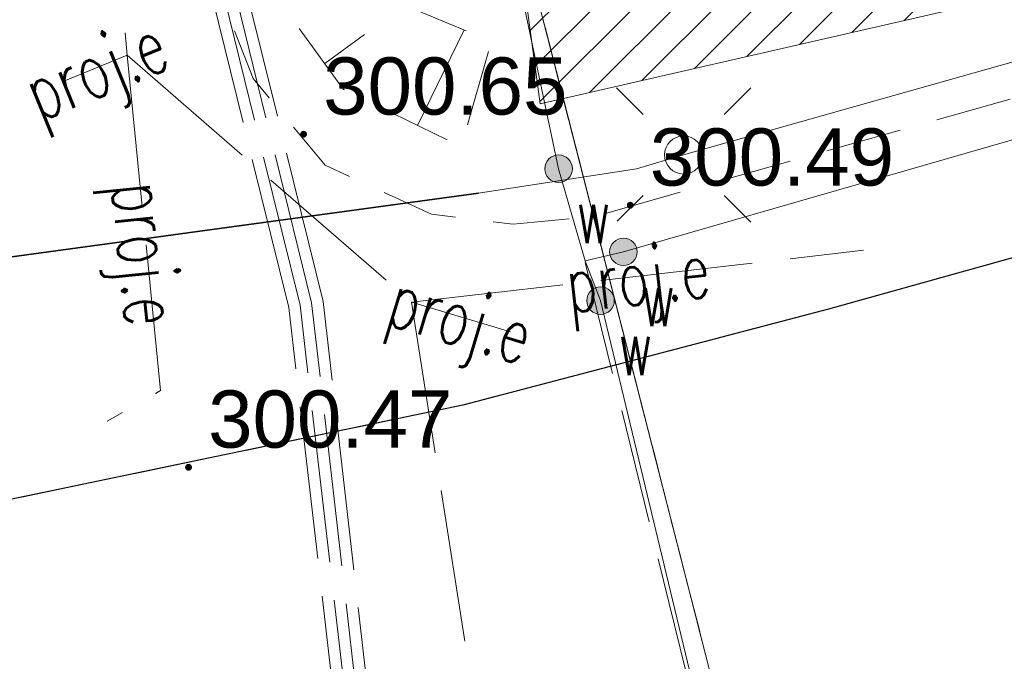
# Model space of a CAD drawing. Header units: metres. Extents: x 6567444 to 13135881, y 5574237 to 11149086.
# Tile 16 of 212: x 6567857 to 6567870, y 5574359 to 5574368. Entities that reach past the tile are written whole.
import ezdxf
from ezdxf.enums import TextEntityAlignment as Align

# ---------------------------------------------------------------- set-up
doc = ezdxf.new("R2010")
doc.units = ezdxf.units.M
for name, pattern in [('_MDCP$0$L_0_03', [1, 0.5, -0.5]), ('_MDCP$0$L_0_04', [1.5, 1, -0.5]), ('_MDCP$0$L_2_50', [2.5, 2, -0.5]), ('_MDCP$1$L_0_06', [2, 1.5, -0.5]), ('GE.I.6640.1.468.2024_MDCP_dodatkowe pomiary_12.03.2026$0$L_0_03', [1, 0.5, -0.5]), ('GE.I.6640.1.468.2024_MDCP_dodatkowe pomiary_12.03.2026$0$L_0_04', [1.5, 1, -0.5]), ('GE.I.6640.1.468.2024_MDCP_dodatkowe pomiary_12.03.2026$0$L_0_06', [2, 1.5, -0.5]), ('GE.I.6640.1.468.2024_MDCP_dodatkowe pomiary_12.03.2026$0$L_2_50', [2.5, 2, -0.5])]:
    doc.linetypes.add(name, pattern=pattern)
for name, color, linetype, lineweight in [('_MDCP$0$EGB_DzialkaEwidencyjna', 7, 'Continuous', 18), ('_MDCP$0$EGB_Klasouzytek', 92, 'Continuous', 18), ('_MDCP$0$EGB_KonturUzytkuGruntowego', 92, 'Continuous', 18), ('_MDCP$0$GES_PrzewodElektroenergetyczny', 1, 'Continuous', 18), ('_MDCP$0$GES_PrzewodElektroenergetyczny_Projektowany', 7, 'Continuous', 18), ('_MDCP$0$GES_UrzadzeniaSiecElektroenergetyczna_P', 7, 'Continuous', 18), ('_MDCP$0$GES_UrzadzeniaSiecWodociagowa_P', 7, 'Continuous', 18), ('_MDCP$0$GES_UrzadzeniaTowarzyszczaceLiniowe', 7, 'Continuous', 18), ('_MDCP$0$KR_ObiektKarto', 7, 'Continuous', 18), ('_MDCP$0$OT_Komunikacja', 7, 'Continuous', 18), ('_MDCP$0$OT_Skarpa', 7, 'Continuous', 18), ('_MDCP$0$OTRS', 7, 'Continuous', 13), ('_MDCP$0$OTRS_O', 7, 'Continuous', 20), ('_MDCP$1$GES_PrzewodWodociagowy', 5, 'Continuous', 18), ('_MDCP$1$GES_PrzewodWodociagowy_Projektowany', 7, 'Continuous', 18), ('GE.I.6640.1.468.2024_MDCP_dodatkowe pomiary_12.03.2026$0$EGB_DzialkaEwidencyjna', 7, 'Continuous', 18), ('GE.I.6640.1.468.2024_MDCP_dodatkowe pomiary_12.03.2026$0$EGB_Klasouzytek', 92, 'Continuous', 18), ('GE.I.6640.1.468.2024_MDCP_dodatkowe pomiary_12.03.2026$0$EGB_KonturUzytkuGruntowego', 92, 'Continuous', 18), ('GE.I.6640.1.468.2024_MDCP_dodatkowe pomiary_12.03.2026$0$GES_PrzewodElektroenergetyczny', 1, 'Continuous', 18), ('GE.I.6640.1.468.2024_MDCP_dodatkowe pomiary_12.03.2026$0$GES_PrzewodElektroenergetyczny_Projektowany', 7, 'Continuous', 18), ('GE.I.6640.1.468.2024_MDCP_dodatkowe pomiary_12.03.2026$0$GES_PrzewodWodociagowy', 5, 'Continuous', 18), ('GE.I.6640.1.468.2024_MDCP_dodatkowe pomiary_12.03.2026$0$GES_PrzewodWodociagowy_Projektowany', 7, 'Continuous', 18), ('GE.I.6640.1.468.2024_MDCP_dodatkowe pomiary_12.03.2026$0$GES_UrzadzeniaSiecElektroenergetyczna_P', 7, 'Continuous', 18), ('GE.I.6640.1.468.2024_MDCP_dodatkowe pomiary_12.03.2026$0$GES_UrzadzeniaSiecWodociagowa_P', 7, 'Continuous', 18), ('GE.I.6640.1.468.2024_MDCP_dodatkowe pomiary_12.03.2026$0$GES_UrzadzeniaTowarzyszczaceLiniowe', 7, 'Continuous', 18), ('GE.I.6640.1.468.2024_MDCP_dodatkowe pomiary_12.03.2026$0$KR_ObiektKarto', 7, 'Continuous', 18), ('GE.I.6640.1.468.2024_MDCP_dodatkowe pomiary_12.03.2026$0$OT_Komunikacja', 7, 'Continuous', 18), ('GE.I.6640.1.468.2024_MDCP_dodatkowe pomiary_12.03.2026$0$OT_Skarpa', 7, 'Continuous', 18), ('GE.I.6640.1.468.2024_MDCP_dodatkowe pomiary_12.03.2026$0$OTRS', 7, 'Continuous', 13), ('GE.I.6640.1.468.2024_MDCP_dodatkowe pomiary_12.03.2026$0$OTRS_O', 7, 'Continuous', 20)]:
    doc.layers.add(name, color=color, linetype=linetype, lineweight=lineweight)
doc.layers.add('FORMA - Arch 01 - PZT 1 Strefy', color=7, linetype='Continuous')
doc.styles.add('_MDCP$0$BDOT', font='arial.ttf', dxfattribs={"width": 0.9})
doc.styles.add('_MDCP$0$STANDARD', font='simplex.shx')
doc.styles.add('GE.I.6640.1.468.2024_MDCP_dodatkowe pomiary_12.03.2026$0$BDOT', font='arial.ttf', dxfattribs={"width": 0.9})
doc.styles.add('GE.I.6640.1.468.2024_MDCP_dodatkowe pomiary_12.03.2026$0$STANDARD', font='simplex.shx')

# ---------------------------------------------------------------- blocks, each defined once
blk = doc.blocks.new('_MDCP$0$other_SUEO')
at = {"color": 0, "linetype": 'Continuous', "lineweight": 18, "flags": 128}
for points in [[(-1.06, 1.06), (-1.76, 1.76)], [(1.76, 1.76), (1.06, 1.06)], [(-1.74, -1.74), (-1.06, -1.06)], [(1.06, -1.06), (1.76, -1.76)]]:
    blk.add_lwpolyline(points, dxfattribs=at)
at = {"color": 0, "linetype": 'Continuous', "lineweight": 18}
blk.add_circle((0, 0), 0.5, dxfattribs=at)
blk = doc.blocks.new('_MDCP$0$other_SUWW')
at = {"linetype": 'Continuous', "lineweight": 18}
blk.add_hatch(color=0, dxfattribs=at).paths.add_polyline_path([(0, -0.361, 1), (0, 0.361, 1)])
at = {"color": 0, "linetype": 'Continuous', "lineweight": 18}
blk.add_circle((0, 0), 0.361, dxfattribs=at)
blk = doc.blocks.new('_MDCP$0$OTRS')
at = {"layer": '_MDCP$0$OTRS', "color": 0, "lineweight": -3, "const_width": 0.09}
blk.add_lwpolyline([(-0.045, 0, 1), (0.045, 0, 1)], format="xyb", close=True, dxfattribs=at)
at = {"layer": '_MDCP$0$OTRS_O', "color": 0, "style": '_MDCP$0$BDOT'}
blk.add_attdef('RZEDNA', (0.514, 0.515), '', height=1.5, dxfattribs=at)
blk = doc.blocks.new('_MDCP')
at = {"layer": '_MDCP$0$EGB_DzialkaEwidencyjna', "linetype": 'CONTINUOUS', "lineweight": 18}
for p, q in [((6567870.09, 5574563.29), (6567937.22, 5574576.21)), ((6567937.22, 5574576.21), (6567953.2, 5574485.85)), ((6567921.55, 5574569.11), (6567849.51, 5574552.26)), ((6567946.41, 5574443.1), (6567921.55, 5574569.11)), ((6567848.19, 5574557.83), (6567870.09, 5574563.29)), ((6567849.51, 5574552.26), (6567848.19, 5574557.83)), ((6567953.2, 5574485.85), (6567954.34, 5574479.4)), ((6567954.34, 5574479.4), (6567964.63, 5574421.22)), ((6567945.87, 5574426.93), (6567946.41, 5574443.1)), ((6567941.78, 5574411.28), (6567945.87, 5574426.93)), ((6567964.63, 5574421.22), (6567961.98, 5574385.01)), ((6567926.87, 5574389.48), (6567941.78, 5574411.28)), ((6567903.73, 5574376.76), (6567926.87, 5574389.48)), ((6567961.98, 5574385.01), (6567940.38, 5574379.35)), ((6567940.38, 5574379.35), (6567927.03, 5574350.99)), ((6567864.17, 5574367.81), (6567903.73, 5574376.76)), ((6567869.98, 5574345.11), (6567864.17, 5574367.81)), ((6567921.32, 5574359.06), (6567869.98, 5574345.11)), ((6567923.464, 5574348.631), (6567921.32, 5574359.06)), ((6567927.03, 5574350.99), (6567923.464, 5574348.631))]:
    blk.add_line(p, q, dxfattribs=at)
at = {"layer": '_MDCP$0$EGB_DzialkaEwidencyjna', "linetype": 'Continuous', "lineweight": 18}
blk.add_line((6567864.232, 5574367.568), (6567869.918, 5574345.352), dxfattribs=at)
at = {"layer": '_MDCP$0$EGB_Klasouzytek', "lineweight": 18}
for points in [[(6567922.989, 5574350.942), (6567921.32, 5574359.06), (6567869.98, 5574345.11), (6567864.17, 5574367.81), (6567903.73, 5574376.76), (6567926.87, 5574389.48), (6567941.78, 5574411.28), (6567945.87, 5574426.93), (6567946.41, 5574443.1), (6567921.55, 5574569.11), (6567849.51, 5574552.26), (6567848.19, 5574557.83), (6567870.09, 5574563.29), (6567937.22, 5574576.21)], [(6567843.288, 5574339.738), (6567840.22, 5574379.37), (6567837.97, 5574408.39), (6567824.54, 5574464.39), (6567815.07, 5574503.11), (6567813.39, 5574510.85), (6567812.91, 5574512.76), (6567809.64, 5574533.63), (6567810.66, 5574545.93), (6567811.96, 5574548.85), (6567814.7, 5574549.3), (6567819.81, 5574551.02), (6567841.64, 5574556.2), (6567848.19, 5574557.83), (6567849.51, 5574552.26), (6567830.11, 5574547.72), (6567829, 5574518.49), (6567851.37, 5574441.53), (6567857.95, 5574413.39), (6567862.49, 5574380.1), (6567864.17, 5574367.81), (6567869.98, 5574345.11), (6567862.17, 5574342.99), (6567862.141, 5574342.197)]]:
    blk.add_lwpolyline(points, dxfattribs=at)
at = {"layer": '_MDCP$0$EGB_KonturUzytkuGruntowego', "linetype": '_MDCP$0$L_0_03', "lineweight": 18}
for points in [[(6567922.989, 5574350.942), (6567921.32, 5574359.06), (6567869.98, 5574345.11), (6567864.17, 5574367.81), (6567903.73, 5574376.76), (6567926.87, 5574389.48), (6567941.78, 5574411.28), (6567945.87, 5574426.93), (6567946.41, 5574443.1), (6567921.55, 5574569.11), (6567849.51, 5574552.26), (6567848.19, 5574557.83), (6567870.09, 5574563.29), (6567937.22, 5574576.21), (6567953.2, 5574485.85)], [(6567843.288, 5574339.738), (6567840.22, 5574379.37), (6567837.97, 5574408.39), (6567824.54, 5574464.39), (6567815.07, 5574503.11), (6567813.39, 5574510.85), (6567812.91, 5574512.76), (6567809.64, 5574533.63), (6567810.66, 5574545.93), (6567811.96, 5574548.85), (6567814.7, 5574549.3), (6567819.81, 5574551.02), (6567841.64, 5574556.2), (6567848.19, 5574557.83), (6567849.51, 5574552.26), (6567830.11, 5574547.72), (6567829, 5574518.49), (6567851.37, 5574441.53), (6567857.95, 5574413.39), (6567862.49, 5574380.1), (6567864.17, 5574367.81), (6567869.98, 5574345.11), (6567862.17, 5574342.99), (6567862.141, 5574342.197)]]:
    blk.add_lwpolyline(points, dxfattribs=at)
at = {"layer": '_MDCP$0$GES_PrzewodElektroenergetyczny', "color": 1, "linetype": 'Continuous', "lineweight": 18, "flags": 128}
for points in [[(6567865.43, 5574365.71), (6567866.05, 5574365.89), (6567896.56, 5574374.5), (6567904.27, 5574376.45), (6567911.08, 5574378.87), (6567917.57, 5574382.21), (6567923.68, 5574386.39), (6567927.96, 5574390.03), (6567932.71, 5574394.95), (6567937.44, 5574401.32), (6567941.37, 5574408.93), (6567944.03, 5574416.87), (6567946.43, 5574428.12), (6567947.07, 5574438.02), (6567946.76, 5574445.07), (6567943.54, 5574465.05), (6567937.11, 5574496.16), (6567934.67, 5574502.03), (6567928.51, 5574535.24), (6567922.19, 5574569.25)], [(6567865.43, 5574365.71), (6567863.36, 5574365.39), (6567848.26, 5574363.33), (6567847.78, 5574363.84), (6567832, 5574375.56)]]:
    blk.add_lwpolyline(points, dxfattribs=at)
at = {"layer": '_MDCP$0$GES_PrzewodElektroenergetyczny_Projektowany', "color": 1, "linetype": '_MDCP$0$L_2_50', "lineweight": 18}
for points in [[(6567863.44, 5574345.55), (6567861.32, 5574363.97), (6567859.85, 5574369.93), (6567858, 5574384.73), (6567853.42, 5574407.58), (6567857.22, 5574413.88), (6567851.14, 5574440.24), (6567846.03, 5574440.28), (6567840.62, 5574462.96)], [(6567862.97, 5574345.7), (6567860.87, 5574363.89), (6567859.4, 5574369.85), (6567857.55, 5574384.66), (6567852.95, 5574407.66), (6567856.75, 5574413.96), (6567850.78, 5574439.79), (6567845.68, 5574439.84), (6567840.19, 5574462.85)], [(6567863.13, 5574345.65), (6567861.02, 5574363.92), (6567859.55, 5574369.88), (6567857.7, 5574384.68), (6567853.11, 5574407.63), (6567856.91, 5574413.93), (6567850.9, 5574439.94), (6567845.79, 5574439.99), (6567840.33, 5574462.89)], [(6567863.28, 5574345.6), (6567861.17, 5574363.95), (6567859.7, 5574369.91), (6567857.85, 5574384.71), (6567853.27, 5574407.6), (6567857.07, 5574413.91), (6567851.02, 5574440.09), (6567845.91, 5574440.13), (6567840.48, 5574462.92)], [(6567838.66, 5574382.16), (6567847.42, 5574377.99), (6567848.22, 5574371.37), (6567858.26, 5574372.47), (6567858.75, 5574367.2), (6567862.48, 5574363.96), (6567865.16, 5574346.93), (6567862.035, 5574342.183)]]:
    blk.add_lwpolyline(points, dxfattribs=at)
at = {"layer": '_MDCP$0$GES_PrzewodElektroenergetyczny_Projektowany', "color": 1, "linetype": '_MDCP$0$L_2_50', "lineweight": 18, "flags": 128}
for points in [[(6567858.75, 5574367.2), (6567857.92, 5574366.86)], [(6567858.75, 5574367.2), (6567859.19, 5574362.8), (6567858.49, 5574362.4)], [(6567862.48, 5574363.96), (6567868.41, 5574364.64)], [(6567862.48, 5574363.96), (6567863.78, 5574363.57)]]:
    blk.add_lwpolyline(points, dxfattribs=at)
at = {"layer": '_MDCP$0$GES_UrzadzeniaTowarzyszczaceLiniowe', "color": 7, "linetype": 'Continuous', "lineweight": 35, "flags": 128}
blk.add_lwpolyline([(6567863.36, 5574365.39), (6567848.26, 5574363.33)], dxfattribs=at)
at = {"layer": '_MDCP$0$KR_ObiektKarto', "linetype": 'Continuous', "lineweight": 18, "flags": 128}
for points in [[(6567862.561, 5574366.277), (6567863.171, 5574367.529)], [(6567861.342, 5574367.089), (6567861.866, 5574367.471)]]:
    blk.add_lwpolyline(points, dxfattribs=at)
at = {"layer": '_MDCP$0$OT_Komunikacja', "color": 7, "linetype": 'Continuous', "lineweight": 25, "flags": 128}
blk.add_lwpolyline([(6567894.891, 5574371.274), (6567878.894, 5574366.917), (6567867.949, 5574363.87), (6567863.154, 5574362.61), (6567857.11, 5574361.35)], dxfattribs=at)
at = {"layer": '_MDCP$0$OT_Komunikacja', "color": 7, "linetype": '_MDCP$0$L_0_04', "lineweight": 18, "flags": 128}
blk.add_lwpolyline([(6567947.515, 5574455.698), (6567948.396, 5574450.424), (6567948.648, 5574448.732), (6567948.975, 5574446.476), (6567949.265, 5574444.281), (6567949.478, 5574440.508), (6567949.478, 5574438.827), (6567949.548, 5574436.345), (6567949.466, 5574434.494), (6567949.331, 5574431.506), (6567949.013, 5574428.567), (6567948.397, 5574424.452), (6567947.845, 5574421.592), (6567946.958, 5574417.848), (6567946.194, 5574415.206), (6567944.955, 5574411.463), (6567944.22, 5574409.565), (6567943.335, 5574407.431), (6567941.896, 5574404.446), (6567940.723, 5574402.331), (6567939.781, 5574400.677), (6567938.516, 5574398.665), (6567936.744, 5574396.084), (6567934.465, 5574393.243), (6567932.327, 5574390.844), (6567928.971, 5574387.543), (6567926.7, 5574385.54), (6567925.032, 5574384.195), (6567923.337, 5574382.935), (6567920.797, 5574381.179), (6567917.606, 5574379.366), (6567914.527, 5574377.737), (6567911.816, 5574376.502), (6567909.558, 5574375.579), (6567907.269, 5574374.816), (6567903.606, 5574373.672), (6567899.382, 5574372.528), (6567894.891, 5574371.274), (6567878.894, 5574366.917), (6567867.949, 5574363.87), (6567863.154, 5574362.61), (6567857.11, 5574361.35), (6567856.863, 5574364.456), (6567856.582, 5574368.039), (6567856.09, 5574372.83), (6567857, 5574372.9), (6567856.31, 5574378.9), (6567855.79, 5574382.87), (6567855.18, 5574386.83), (6567854.51, 5574390.76), (6567853.78, 5574394.71), (6567853.05, 5574398.63), (6567852.19, 5574402.6), (6567849.76, 5574413.26), (6567849.89, 5574414.22), (6567851.83, 5574414.67), (6567851.37, 5574416.66), (6567854.58, 5574417.42), (6567850.88, 5574432.39), (6567845.96, 5574431.22), (6567840.92, 5574450.67), (6567838.96, 5574456.25), (6567831.07, 5574490.06), (6567830.27, 5574495.98), (6567829, 5574501.83), (6567827.92, 5574506.7), (6567826.86, 5574511.56), (6567826.08, 5574515.52), (6567825.4, 5574519.47), (6567824.95, 5574522.44), (6567824.5, 5574526.43), (6567824.25, 5574529.43), (6567824.08, 5574532.42), (6567824.01, 5574536.4), (6567824.25, 5574539.41), (6567825.44, 5574545.29), (6567826.09, 5574547.18), (6567826.92, 5574548.98), (6567827.87, 5574550.71), (6567829, 5574552.37), (6567849.24, 5574556.86), (6567847.84, 5574562.43), (6567850.42, 5574563.07), (6567851, 5574562.82), (6567857.08, 5574558.64), (6567878.36, 5574563.51), (6567907.32, 5574570.28), (6567907.73, 5574567.88), (6567878.94, 5574561.2), (6567857.62, 5574556.33), (6567833.07, 5574550.68), (6567832.17, 5574550.48), (6567830.79, 5574549.8), (6567829.67, 5574548.79), (6567828.68, 5574547.02), (6567827.68, 5574544.22), (6567827.06, 5574541.37), (6567826.61, 5574538.33), (6567826.47, 5574535.3), (6567826.62, 5574531.27), (6567826.93, 5574527.32), (6567827.29, 5574523.8), (6567827.81, 5574520.34), (6567828.64, 5574515.44), (6567829.22, 5574512.47), (6567831.34, 5574502.7), (6567832, 5574502.04), (6567832.86, 5574501.86), (6567835.48, 5574490.39), (6567838.69, 5574476.72), (6567840.94, 5574477.22), (6567842.1, 5574472.29), (6567839.84, 5574471.76), (6567843.24, 5574457.14), (6567846.41, 5574443.89), (6567846.82, 5574442.27), (6567847.04, 5574441.61), (6567847.42, 5574441.08), (6567847.97, 5574440.71), (6567848.63, 5574440.56), (6567849.32, 5574440.61), (6567851.19, 5574441.04), (6567854.02, 5574429.39), (6567857.72, 5574414.07), (6567855.38, 5574413.53), (6567854.43, 5574412.7), (6567853.63, 5574411.68), (6567853.17, 5574410.72), (6567853.12, 5574409.71), (6567854.26, 5574404.84), (6567855.51, 5574399), (6567857.01, 5574391.2), (6567857.79, 5574386.18), (6567858.35, 5574382.21), (6567859.02, 5574377.27), (6567859.909, 5574368.887), (6567860.055, 5574367.78), (6567860.402, 5574366.895), (6567861.348, 5574365.757), (6567862.743, 5574365.112), (6567863.812, 5574364.983), (6567864.873, 5574365.082), (6567875.385, 5574368.045), (6567887.169, 5574371.344), (6567894.86, 5574373.433), (6567904.193, 5574375.979), (6567909.986, 5574377.842), (6567913.714, 5574379.575), (6567916.29, 5574380.93), (6567919.833, 5574382.929), (6567921.94, 5574384.465), (6567924.837, 5574386.597), (6567926.974, 5574388.488), (6567928.91, 5574390.273), (6567932.797, 5574394.443), (6567936.263, 5574399.014), (6567938.789, 5574403.047), (6567940.719, 5574406.619), (6567942.6, 5574410.97), (6567944.237, 5574415.951), (6567945.095, 5574418.932), (6567946.005, 5574422.667), (6567946.916, 5574428.255), (6567947.357, 5574433.537), (6567947.446, 5574438.626), (6567947.184, 5574444.294), (6567946.685, 5574448.233), (6567946.054, 5574452.175), (6567945.029, 5574458.386), (6567942.856, 5574469.729), (6567945.871, 5574465.435)], close=True, dxfattribs=at)
at = {"layer": '_MDCP$0$OT_Skarpa', "color": 7, "linetype": '_MDCP$0$L_0_04', "lineweight": 18, "flags": 128}
blk.add_lwpolyline([(6567836.9, 5574495.68), (6567838.52, 5574491.11), (6567840.59, 5574480.86), (6567843.46, 5574480.36), (6567848.13, 5574462.83), (6567851.9, 5574444.67), (6567858.01, 5574426.68), (6567860.79, 5574412.31), (6567856.48, 5574410.59), (6567857.58, 5574403.57), (6567859.68, 5574394.97), (6567860.62, 5574385.5), (6567861.58, 5574370.45), (6567862.01, 5574368.01), (6567863.53, 5574367.38), (6567863.13, 5574366), (6567861.59, 5574366.75), (6567860.54, 5574368.19), (6567859.27, 5574379.76), (6567857.79, 5574389.9), (6567858.03, 5574392), (6567857.57, 5574394.08), (6567856.6, 5574396.01), (6567853.99, 5574408.75), (6567853.94, 5574410.45), (6567854.9, 5574412.03), (6567856.04, 5574412.96), (6567858.35, 5574413.64), (6567855.26, 5574426.79), (6567851.62, 5574441.38), (6567849.42, 5574443.2), (6567847.4, 5574447.15), (6567844.89, 5574462.43), (6567841.18, 5574478.32), (6567838.55, 5574479.72), (6567836.83, 5574487.4), (6567833.76, 5574501.75)], close=True, dxfattribs=at)
at = {"layer": '_MDCP$1$GES_PrzewodWodociagowy', "color": 5, "linetype": 'Continuous', "lineweight": 18, "flags": 128}
for points in [[(6567864.76, 5574364.5), (6567865.26, 5574364.62), (6567879.87, 5574368.83), (6567891.58, 5574371.22), (6567903.6, 5574374.16), (6567920.8, 5574381.71), (6567923.69, 5574383.53), (6567926.2, 5574385.12), (6567936.27, 5574396.34), (6567944.17, 5574409.92), (6567946.48, 5574417.99), (6567947.71, 5574422.27), (6567948.92, 5574431.23), (6567949.41, 5574434.92), (6567949.29, 5574441.41), (6567946.5, 5574458.89), (6567955.88, 5574460.77), (6567952.53, 5574481.02), (6567952.22, 5574482.27), (6567948.28, 5574498.02), (6567947.93, 5574497.92), (6567937.17, 5574495.79)], [(6567864.76, 5574364.5), (6567865.26, 5574364.62), (6567879.87, 5574368.83), (6567891.58, 5574371.22), (6567903.6, 5574374.16), (6567920.8, 5574381.71), (6567923.69, 5574383.53), (6567926.2, 5574385.12), (6567936.27, 5574396.34), (6567944.17, 5574409.92), (6567946.48, 5574417.99), (6567947.71, 5574422.27), (6567948.92, 5574431.23), (6567949.41, 5574434.92), (6567949.29, 5574441.41), (6567946.5, 5574458.89), (6567955.88, 5574460.77), (6567952.53, 5574481.02), (6567952.22, 5574482.27), (6567948.28, 5574498.02), (6567947.93, 5574497.92), (6567937.17, 5574495.79)], [(6567864.76, 5574364.5), (6567865.26, 5574364.62), (6567879.87, 5574368.83), (6567891.58, 5574371.22), (6567903.6, 5574374.16), (6567920.8, 5574381.71), (6567923.69, 5574383.53), (6567926.7, 5574385.54)]]:
    blk.add_lwpolyline(points, dxfattribs=at)
at = {"layer": '_MDCP$1$GES_PrzewodWodociagowy', "color": 5, "linetype": 'Continuous', "lineweight": 18}
blk.add_lwpolyline([(6567827.542, 5574374.609), (6567833.78, 5574375.29), (6567857.1, 5574378.14), (6567861.43, 5574378.88), (6567863.07, 5574372.06), (6567864.41, 5574365.71), (6567864.76, 5574364.5), (6567864.96, 5574363.98), (6567869.44, 5574345.36)], dxfattribs=at)
at = {"layer": '_MDCP$1$GES_PrzewodWodociagowy_Projektowany', "color": 5, "linetype": '_MDCP$1$L_0_06', "lineweight": 18, "flags": 128}
blk.add_lwpolyline([(6567864.76, 5574364.48), (6567869.41, 5574345.6)], dxfattribs=at)
at = {"layer": '_MDCP$0$GES_UrzadzeniaSiecElektroenergetyczna_P', "linetype": 'Continuous', "xscale": 0.5, "yscale": 0.5, "zscale": 0.5}
blk.add_blockref('_MDCP$0$other_SUEO', (6567866.05, 5574365.89), dxfattribs=at)
at = {"layer": '_MDCP$0$GES_UrzadzeniaSiecWodociagowa_P', "color": 5, "linetype": 'Continuous', "xscale": 0.5, "yscale": 0.5, "zscale": 0.5}
for p in [(6567864.41, 5574365.71), (6567865.26, 5574364.62), (6567864.96, 5574363.98)]:
    blk.add_blockref('_MDCP$0$other_SUWW', p, dxfattribs=at)
at = {"layer": '_MDCP$0$OTRS', "xscale": 0.5, "yscale": 0.5, "zscale": 0.5}
for p, values in [((6567861.065, 5574366.162, 300.654), {'RZEDNA': '300.65'}), ((6567865.35, 5574365.231, 300.488), {'RZEDNA': '300.49'}), ((6567859.556, 5574361.795, 300.47), {'RZEDNA': '300.47'})]:
    blk.add_blockref('_MDCP$0$OTRS', p, dxfattribs=at).add_auto_attribs(values)
at = {"layer": '_MDCP$0$GES_PrzewodElektroenergetyczny_Projektowany', "color": 1, "lineweight": 15, "style": '_MDCP$0$STANDARD', "width": 0.66}
for rotation, p in [(-337.7, (6567858.335, 5574367.03)), (-84.3, (6567859.01, 5574364.599)), (-353.5, (6567865.445, 5574364.3)), (-16.7, (6567863.13, 5574363.765))]:
    blk.add_text('proj.e', height=0.75, rotation=rotation, dxfattribs=at).set_placement(p, align=Align.MIDDLE_CENTER)
at = {"layer": '_MDCP$0$GES_UrzadzeniaSiecWodociagowa_P', "color": 5, "lineweight": 15, "style": '_MDCP$0$STANDARD', "width": 0.66}
for p in [(6567864.635, 5574365.485), (6567865.485, 5574364.395), (6567865.185, 5574363.755)]:
    blk.add_text('w', height=0.75, rotation=-360, dxfattribs=at).set_placement(p, align=Align.TOP_LEFT)
blk = doc.blocks.new('GE.I.6640.1.468.2024_MDCP_dodatkowe pomiary_12.03.2026$0$other_SUEO')
at = {"color": 0, "linetype": 'Continuous', "lineweight": 18, "flags": 128}
for points in [[(-1.06, 1.06), (-1.76, 1.76)], [(1.76, 1.76), (1.06, 1.06)], [(-1.74, -1.74), (-1.06, -1.06)], [(1.06, -1.06), (1.76, -1.76)]]:
    blk.add_lwpolyline(points, dxfattribs=at)
at = {"color": 0, "linetype": 'Continuous', "lineweight": 18}
blk.add_circle((0, 0), 0.5, dxfattribs=at)
blk = doc.blocks.new('GE.I.6640.1.468.2024_MDCP_dodatkowe pomiary_12.03.2026$0$other_SUWW')
at = {"linetype": 'Continuous', "lineweight": 18}
blk.add_hatch(color=0, dxfattribs=at).paths.add_polyline_path([(0, -0.361, 1), (0, 0.361, 1)])
at = {"color": 0, "linetype": 'Continuous', "lineweight": 18}
blk.add_circle((0, 0), 0.361, dxfattribs=at)
blk = doc.blocks.new('GE.I.6640.1.468.2024_MDCP_dodatkowe pomiary_12.03.2026$0$OTRS')
at = {"layer": 'GE.I.6640.1.468.2024_MDCP_dodatkowe pomiary_12.03.2026$0$OTRS', "color": 0, "lineweight": -3, "const_width": 0.09}
blk.add_lwpolyline([(-0.045, 0, 1), (0.045, 0, 1)], format="xyb", close=True, dxfattribs=at)
at = {"layer": 'GE.I.6640.1.468.2024_MDCP_dodatkowe pomiary_12.03.2026$0$OTRS_O', "color": 0, "style": 'GE.I.6640.1.468.2024_MDCP_dodatkowe pomiary_12.03.2026$0$BDOT'}
blk.add_attdef('RZEDNA', (0.514, 0.515), '', height=1.5, dxfattribs=at)
blk = doc.blocks.new('GE.I.6640.1.468.2024_MDCP_dodatkowe pomiary_12.03.2026')
at = {"layer": 'GE.I.6640.1.468.2024_MDCP_dodatkowe pomiary_12.03.2026$0$EGB_DzialkaEwidencyjna', "linetype": 'CONTINUOUS', "lineweight": 18}
for p, q in [((6567870.09, 5574563.29), (6567937.22, 5574576.21)), ((6567937.22, 5574576.21), (6567953.2, 5574485.85)), ((6567921.55, 5574569.11), (6567849.51, 5574552.26)), ((6567946.41, 5574443.1), (6567921.55, 5574569.11)), ((6567848.19, 5574557.83), (6567870.09, 5574563.29)), ((6567849.51, 5574552.26), (6567848.19, 5574557.83)), ((6567953.2, 5574485.85), (6567954.34, 5574479.4)), ((6567954.34, 5574479.4), (6567964.63, 5574421.22)), ((6567945.87, 5574426.93), (6567946.41, 5574443.1)), ((6567941.78, 5574411.28), (6567945.87, 5574426.93)), ((6567964.63, 5574421.22), (6567961.98, 5574385.01)), ((6567926.87, 5574389.48), (6567941.78, 5574411.28)), ((6567903.73, 5574376.76), (6567926.87, 5574389.48)), ((6567961.98, 5574385.01), (6567940.38, 5574379.35)), ((6567940.38, 5574379.35), (6567927.03, 5574350.99)), ((6567864.17, 5574367.81), (6567903.73, 5574376.76)), ((6567869.98, 5574345.11), (6567864.17, 5574367.81)), ((6567921.32, 5574359.06), (6567869.98, 5574345.11)), ((6567923.464, 5574348.631), (6567921.32, 5574359.06)), ((6567927.03, 5574350.99), (6567923.464, 5574348.631))]:
    blk.add_line(p, q, dxfattribs=at)
at = {"layer": 'GE.I.6640.1.468.2024_MDCP_dodatkowe pomiary_12.03.2026$0$EGB_DzialkaEwidencyjna', "linetype": 'Continuous', "lineweight": 18}
blk.add_line((6567864.232, 5574367.568), (6567869.918, 5574345.352), dxfattribs=at)
at = {"layer": 'GE.I.6640.1.468.2024_MDCP_dodatkowe pomiary_12.03.2026$0$EGB_Klasouzytek', "lineweight": 18}
for points in [[(6567922.989, 5574350.942), (6567921.32, 5574359.06), (6567869.98, 5574345.11), (6567864.17, 5574367.81), (6567903.73, 5574376.76), (6567926.87, 5574389.48), (6567941.78, 5574411.28), (6567945.87, 5574426.93), (6567946.41, 5574443.1), (6567921.55, 5574569.11), (6567849.51, 5574552.26), (6567848.19, 5574557.83), (6567870.09, 5574563.29), (6567937.22, 5574576.21)], [(6567843.288, 5574339.738), (6567840.22, 5574379.37), (6567837.97, 5574408.39), (6567824.54, 5574464.39), (6567815.07, 5574503.11), (6567813.39, 5574510.85), (6567812.91, 5574512.76), (6567809.64, 5574533.63), (6567810.66, 5574545.93), (6567811.96, 5574548.85), (6567814.7, 5574549.3), (6567819.81, 5574551.02), (6567841.64, 5574556.2), (6567848.19, 5574557.83), (6567849.51, 5574552.26), (6567830.11, 5574547.72), (6567829, 5574518.49), (6567851.37, 5574441.53), (6567857.95, 5574413.39), (6567862.49, 5574380.1), (6567864.17, 5574367.81), (6567869.98, 5574345.11), (6567862.17, 5574342.99), (6567862.141, 5574342.197)]]:
    blk.add_lwpolyline(points, dxfattribs=at)
at = {"layer": 'GE.I.6640.1.468.2024_MDCP_dodatkowe pomiary_12.03.2026$0$EGB_KonturUzytkuGruntowego', "linetype": 'GE.I.6640.1.468.2024_MDCP_dodatkowe pomiary_12.03.2026$0$L_0_03', "lineweight": 18}
for points in [[(6567922.989, 5574350.942), (6567921.32, 5574359.06), (6567869.98, 5574345.11), (6567864.17, 5574367.81), (6567903.73, 5574376.76), (6567926.87, 5574389.48), (6567941.78, 5574411.28), (6567945.87, 5574426.93), (6567946.41, 5574443.1), (6567921.55, 5574569.11), (6567849.51, 5574552.26), (6567848.19, 5574557.83), (6567870.09, 5574563.29), (6567937.22, 5574576.21), (6567953.2, 5574485.85)], [(6567843.288, 5574339.738), (6567840.22, 5574379.37), (6567837.97, 5574408.39), (6567824.54, 5574464.39), (6567815.07, 5574503.11), (6567813.39, 5574510.85), (6567812.91, 5574512.76), (6567809.64, 5574533.63), (6567810.66, 5574545.93), (6567811.96, 5574548.85), (6567814.7, 5574549.3), (6567819.81, 5574551.02), (6567841.64, 5574556.2), (6567848.19, 5574557.83), (6567849.51, 5574552.26), (6567830.11, 5574547.72), (6567829, 5574518.49), (6567851.37, 5574441.53), (6567857.95, 5574413.39), (6567862.49, 5574380.1), (6567864.17, 5574367.81), (6567869.98, 5574345.11), (6567862.17, 5574342.99), (6567862.141, 5574342.197)]]:
    blk.add_lwpolyline(points, dxfattribs=at)
at = {"layer": 'GE.I.6640.1.468.2024_MDCP_dodatkowe pomiary_12.03.2026$0$GES_PrzewodElektroenergetyczny', "color": 1, "linetype": 'Continuous', "lineweight": 18, "flags": 128}
for points in [[(6567865.43, 5574365.71), (6567866.05, 5574365.89), (6567896.56, 5574374.5), (6567904.27, 5574376.45), (6567911.08, 5574378.87), (6567917.57, 5574382.21), (6567923.68, 5574386.39), (6567927.96, 5574390.03), (6567932.71, 5574394.95), (6567937.44, 5574401.32), (6567941.37, 5574408.93), (6567944.03, 5574416.87), (6567946.43, 5574428.12), (6567947.07, 5574438.02), (6567946.76, 5574445.07), (6567943.54, 5574465.05), (6567937.11, 5574496.16), (6567934.67, 5574502.03), (6567928.51, 5574535.24), (6567922.19, 5574569.25)], [(6567865.43, 5574365.71), (6567863.36, 5574365.39), (6567848.26, 5574363.33), (6567847.78, 5574363.84), (6567832, 5574375.56)]]:
    blk.add_lwpolyline(points, dxfattribs=at)
at = {"layer": 'GE.I.6640.1.468.2024_MDCP_dodatkowe pomiary_12.03.2026$0$GES_PrzewodElektroenergetyczny_Projektowany', "color": 1, "linetype": 'GE.I.6640.1.468.2024_MDCP_dodatkowe pomiary_12.03.2026$0$L_2_50', "lineweight": 18}
for points in [[(6567863.44, 5574345.55), (6567861.32, 5574363.97), (6567859.85, 5574369.93), (6567858, 5574384.73), (6567853.42, 5574407.58), (6567857.22, 5574413.88), (6567851.14, 5574440.24), (6567846.03, 5574440.28), (6567840.62, 5574462.96)], [(6567862.97, 5574345.7), (6567860.87, 5574363.89), (6567859.4, 5574369.85), (6567857.55, 5574384.66), (6567852.95, 5574407.66), (6567856.75, 5574413.96), (6567850.78, 5574439.79), (6567845.68, 5574439.84), (6567840.19, 5574462.85)], [(6567863.13, 5574345.65), (6567861.02, 5574363.92), (6567859.55, 5574369.88), (6567857.7, 5574384.68), (6567853.11, 5574407.63), (6567856.91, 5574413.93), (6567850.9, 5574439.94), (6567845.79, 5574439.99), (6567840.33, 5574462.89)], [(6567863.28, 5574345.6), (6567861.17, 5574363.95), (6567859.7, 5574369.91), (6567857.85, 5574384.71), (6567853.27, 5574407.6), (6567857.07, 5574413.91), (6567851.02, 5574440.09), (6567845.91, 5574440.13), (6567840.48, 5574462.92)], [(6567838.66, 5574382.16), (6567847.42, 5574377.99), (6567848.22, 5574371.37), (6567858.26, 5574372.47), (6567858.75, 5574367.2), (6567862.48, 5574363.96), (6567865.16, 5574346.93), (6567862.035, 5574342.183)]]:
    blk.add_lwpolyline(points, dxfattribs=at)
at = {"layer": 'GE.I.6640.1.468.2024_MDCP_dodatkowe pomiary_12.03.2026$0$GES_PrzewodElektroenergetyczny_Projektowany', "color": 1, "linetype": 'GE.I.6640.1.468.2024_MDCP_dodatkowe pomiary_12.03.2026$0$L_2_50', "lineweight": 18, "flags": 128}
for points in [[(6567858.75, 5574367.2), (6567857.92, 5574366.86)], [(6567858.75, 5574367.2), (6567859.19, 5574362.8), (6567858.49, 5574362.4)], [(6567862.48, 5574363.96), (6567868.41, 5574364.64)], [(6567862.48, 5574363.96), (6567863.78, 5574363.57)]]:
    blk.add_lwpolyline(points, dxfattribs=at)
at = {"layer": 'GE.I.6640.1.468.2024_MDCP_dodatkowe pomiary_12.03.2026$0$GES_PrzewodWodociagowy', "color": 5, "linetype": 'Continuous', "lineweight": 18, "flags": 128}
for points in [[(6567864.76, 5574364.5), (6567865.26, 5574364.62), (6567879.87, 5574368.83), (6567891.58, 5574371.22), (6567903.6, 5574374.16), (6567920.8, 5574381.71), (6567923.69, 5574383.53), (6567926.2, 5574385.12), (6567936.27, 5574396.34), (6567944.17, 5574409.92), (6567946.48, 5574417.99), (6567947.71, 5574422.27), (6567948.92, 5574431.23), (6567949.41, 5574434.92), (6567949.29, 5574441.41), (6567946.5, 5574458.89), (6567955.88, 5574460.77), (6567952.53, 5574481.02), (6567952.22, 5574482.27), (6567948.28, 5574498.02), (6567947.93, 5574497.92), (6567937.17, 5574495.79)], [(6567864.76, 5574364.5), (6567865.26, 5574364.62), (6567879.87, 5574368.83), (6567891.58, 5574371.22), (6567903.6, 5574374.16), (6567920.8, 5574381.71), (6567923.69, 5574383.53), (6567926.2, 5574385.12), (6567936.27, 5574396.34), (6567944.17, 5574409.92), (6567946.48, 5574417.99), (6567947.71, 5574422.27), (6567948.92, 5574431.23), (6567949.41, 5574434.92), (6567949.29, 5574441.41), (6567946.5, 5574458.89), (6567955.88, 5574460.77), (6567952.53, 5574481.02), (6567952.22, 5574482.27), (6567948.28, 5574498.02), (6567947.93, 5574497.92), (6567937.17, 5574495.79)], [(6567864.76, 5574364.5), (6567865.26, 5574364.62), (6567879.87, 5574368.83), (6567891.58, 5574371.22), (6567903.6, 5574374.16), (6567920.8, 5574381.71), (6567923.69, 5574383.53), (6567926.7, 5574385.54)]]:
    blk.add_lwpolyline(points, dxfattribs=at)
at = {"layer": 'GE.I.6640.1.468.2024_MDCP_dodatkowe pomiary_12.03.2026$0$GES_PrzewodWodociagowy', "color": 5, "linetype": 'Continuous', "lineweight": 18}
blk.add_lwpolyline([(6567827.542, 5574374.609), (6567833.78, 5574375.29), (6567857.1, 5574378.14), (6567861.43, 5574378.88), (6567863.07, 5574372.06), (6567864.41, 5574365.71), (6567864.76, 5574364.5), (6567864.96, 5574363.98), (6567869.44, 5574345.36)], dxfattribs=at)
at = {"layer": 'GE.I.6640.1.468.2024_MDCP_dodatkowe pomiary_12.03.2026$0$GES_PrzewodWodociagowy_Projektowany', "color": 5, "linetype": 'GE.I.6640.1.468.2024_MDCP_dodatkowe pomiary_12.03.2026$0$L_0_06', "lineweight": 18, "flags": 128}
blk.add_lwpolyline([(6567864.76, 5574364.48), (6567869.41, 5574345.6)], dxfattribs=at)
at = {"layer": 'GE.I.6640.1.468.2024_MDCP_dodatkowe pomiary_12.03.2026$0$GES_UrzadzeniaTowarzyszczaceLiniowe', "color": 7, "linetype": 'Continuous', "lineweight": 35, "flags": 128}
blk.add_lwpolyline([(6567863.36, 5574365.39), (6567848.26, 5574363.33)], dxfattribs=at)
at = {"layer": 'GE.I.6640.1.468.2024_MDCP_dodatkowe pomiary_12.03.2026$0$KR_ObiektKarto', "linetype": 'Continuous', "lineweight": 18, "flags": 128}
for points in [[(6567862.561, 5574366.277), (6567863.171, 5574367.529)], [(6567861.342, 5574367.089), (6567861.866, 5574367.471)]]:
    blk.add_lwpolyline(points, dxfattribs=at)
at = {"layer": 'GE.I.6640.1.468.2024_MDCP_dodatkowe pomiary_12.03.2026$0$OT_Komunikacja', "color": 7, "linetype": 'Continuous', "lineweight": 25, "flags": 128}
blk.add_lwpolyline([(6567894.891, 5574371.274), (6567878.894, 5574366.917), (6567867.949, 5574363.87), (6567863.154, 5574362.61), (6567857.11, 5574361.35)], dxfattribs=at)
at = {"layer": 'GE.I.6640.1.468.2024_MDCP_dodatkowe pomiary_12.03.2026$0$OT_Komunikacja', "color": 7, "linetype": 'GE.I.6640.1.468.2024_MDCP_dodatkowe pomiary_12.03.2026$0$L_0_04', "lineweight": 18, "flags": 128}
blk.add_lwpolyline([(6567947.515, 5574455.698), (6567948.396, 5574450.424), (6567948.648, 5574448.732), (6567948.975, 5574446.476), (6567949.265, 5574444.281), (6567949.478, 5574440.508), (6567949.478, 5574438.827), (6567949.548, 5574436.345), (6567949.466, 5574434.494), (6567949.331, 5574431.506), (6567949.013, 5574428.567), (6567948.397, 5574424.452), (6567947.845, 5574421.592), (6567946.958, 5574417.848), (6567946.194, 5574415.206), (6567944.955, 5574411.463), (6567944.22, 5574409.565), (6567943.335, 5574407.431), (6567941.896, 5574404.446), (6567940.723, 5574402.331), (6567939.781, 5574400.677), (6567938.516, 5574398.665), (6567936.744, 5574396.084), (6567934.465, 5574393.243), (6567932.327, 5574390.844), (6567928.971, 5574387.543), (6567926.7, 5574385.54), (6567925.032, 5574384.195), (6567923.337, 5574382.935), (6567920.797, 5574381.179), (6567917.606, 5574379.366), (6567914.527, 5574377.737), (6567911.816, 5574376.502), (6567909.558, 5574375.579), (6567907.269, 5574374.816), (6567903.606, 5574373.672), (6567899.382, 5574372.528), (6567894.891, 5574371.274), (6567878.894, 5574366.917), (6567867.949, 5574363.87), (6567863.154, 5574362.61), (6567857.11, 5574361.35), (6567856.863, 5574364.456), (6567856.582, 5574368.039), (6567856.09, 5574372.83), (6567857, 5574372.9), (6567856.31, 5574378.9), (6567855.79, 5574382.87), (6567855.18, 5574386.83), (6567854.51, 5574390.76), (6567853.78, 5574394.71), (6567853.05, 5574398.63), (6567852.19, 5574402.6), (6567849.76, 5574413.26), (6567849.89, 5574414.22), (6567851.83, 5574414.67), (6567851.37, 5574416.66), (6567854.58, 5574417.42), (6567850.88, 5574432.39), (6567845.96, 5574431.22), (6567840.92, 5574450.67), (6567838.96, 5574456.25), (6567831.07, 5574490.06), (6567830.27, 5574495.98), (6567829, 5574501.83), (6567827.92, 5574506.7), (6567826.86, 5574511.56), (6567826.08, 5574515.52), (6567825.4, 5574519.47), (6567824.95, 5574522.44), (6567824.5, 5574526.43), (6567824.25, 5574529.43), (6567824.08, 5574532.42), (6567824.01, 5574536.4), (6567824.25, 5574539.41), (6567825.44, 5574545.29), (6567826.09, 5574547.18), (6567826.92, 5574548.98), (6567827.87, 5574550.71), (6567829, 5574552.37), (6567849.24, 5574556.86), (6567847.84, 5574562.43), (6567850.42, 5574563.07), (6567851, 5574562.82), (6567857.08, 5574558.64), (6567878.36, 5574563.51), (6567907.32, 5574570.28), (6567907.73, 5574567.88), (6567878.94, 5574561.2), (6567857.62, 5574556.33), (6567833.07, 5574550.68), (6567832.17, 5574550.48), (6567830.79, 5574549.8), (6567829.67, 5574548.79), (6567828.68, 5574547.02), (6567827.68, 5574544.22), (6567827.06, 5574541.37), (6567826.61, 5574538.33), (6567826.47, 5574535.3), (6567826.62, 5574531.27), (6567826.93, 5574527.32), (6567827.29, 5574523.8), (6567827.81, 5574520.34), (6567828.64, 5574515.44), (6567829.22, 5574512.47), (6567831.34, 5574502.7), (6567832, 5574502.04), (6567832.86, 5574501.86), (6567835.48, 5574490.39), (6567838.69, 5574476.72), (6567840.94, 5574477.22), (6567842.1, 5574472.29), (6567839.84, 5574471.76), (6567843.24, 5574457.14), (6567846.41, 5574443.89), (6567846.82, 5574442.27), (6567847.04, 5574441.61), (6567847.42, 5574441.08), (6567847.97, 5574440.71), (6567848.63, 5574440.56), (6567849.32, 5574440.61), (6567851.19, 5574441.04), (6567854.02, 5574429.39), (6567857.72, 5574414.07), (6567855.38, 5574413.53), (6567854.43, 5574412.7), (6567853.63, 5574411.68), (6567853.17, 5574410.72), (6567853.12, 5574409.71), (6567854.26, 5574404.84), (6567855.51, 5574399), (6567857.01, 5574391.2), (6567857.79, 5574386.18), (6567858.35, 5574382.21), (6567859.02, 5574377.27), (6567859.909, 5574368.887), (6567860.055, 5574367.78), (6567860.402, 5574366.895), (6567861.348, 5574365.757), (6567862.743, 5574365.112), (6567863.812, 5574364.983), (6567864.873, 5574365.082), (6567875.385, 5574368.045), (6567887.169, 5574371.344), (6567894.86, 5574373.433), (6567904.193, 5574375.979), (6567909.986, 5574377.842), (6567913.714, 5574379.575), (6567916.29, 5574380.93), (6567919.833, 5574382.929), (6567921.94, 5574384.465), (6567924.837, 5574386.597), (6567926.974, 5574388.488), (6567928.91, 5574390.273), (6567932.797, 5574394.443), (6567936.263, 5574399.014), (6567938.789, 5574403.047), (6567940.719, 5574406.619), (6567942.6, 5574410.97), (6567944.237, 5574415.951), (6567945.095, 5574418.932), (6567946.005, 5574422.667), (6567946.916, 5574428.255), (6567947.357, 5574433.537), (6567947.446, 5574438.626), (6567947.184, 5574444.294), (6567946.685, 5574448.233), (6567946.054, 5574452.175), (6567945.029, 5574458.386), (6567942.856, 5574469.729), (6567945.871, 5574465.435)], close=True, dxfattribs=at)
at = {"layer": 'GE.I.6640.1.468.2024_MDCP_dodatkowe pomiary_12.03.2026$0$OT_Skarpa', "color": 7, "linetype": 'GE.I.6640.1.468.2024_MDCP_dodatkowe pomiary_12.03.2026$0$L_0_04', "lineweight": 18, "flags": 128}
blk.add_lwpolyline([(6567836.9, 5574495.68), (6567838.52, 5574491.11), (6567840.59, 5574480.86), (6567843.46, 5574480.36), (6567848.13, 5574462.83), (6567851.9, 5574444.67), (6567858.01, 5574426.68), (6567860.79, 5574412.31), (6567856.48, 5574410.59), (6567857.58, 5574403.57), (6567859.68, 5574394.97), (6567860.62, 5574385.5), (6567861.58, 5574370.45), (6567862.01, 5574368.01), (6567863.53, 5574367.38), (6567863.13, 5574366), (6567861.59, 5574366.75), (6567860.54, 5574368.19), (6567859.27, 5574379.76), (6567857.79, 5574389.9), (6567858.03, 5574392), (6567857.57, 5574394.08), (6567856.6, 5574396.01), (6567853.99, 5574408.75), (6567853.94, 5574410.45), (6567854.9, 5574412.03), (6567856.04, 5574412.96), (6567858.35, 5574413.64), (6567855.26, 5574426.79), (6567851.62, 5574441.38), (6567849.42, 5574443.2), (6567847.4, 5574447.15), (6567844.89, 5574462.43), (6567841.18, 5574478.32), (6567838.55, 5574479.72), (6567836.83, 5574487.4), (6567833.76, 5574501.75)], close=True, dxfattribs=at)
at = {"layer": 'GE.I.6640.1.468.2024_MDCP_dodatkowe pomiary_12.03.2026$0$GES_UrzadzeniaSiecElektroenergetyczna_P', "linetype": 'Continuous', "xscale": 0.5, "yscale": 0.5, "zscale": 0.5}
blk.add_blockref('GE.I.6640.1.468.2024_MDCP_dodatkowe pomiary_12.03.2026$0$other_SUEO', (6567866.05, 5574365.89), dxfattribs=at)
at = {"layer": 'GE.I.6640.1.468.2024_MDCP_dodatkowe pomiary_12.03.2026$0$GES_UrzadzeniaSiecWodociagowa_P', "color": 5, "linetype": 'Continuous', "xscale": 0.5, "yscale": 0.5, "zscale": 0.5}
for p in [(6567864.41, 5574365.71), (6567865.26, 5574364.62), (6567864.96, 5574363.98)]:
    blk.add_blockref('GE.I.6640.1.468.2024_MDCP_dodatkowe pomiary_12.03.2026$0$other_SUWW', p, dxfattribs=at)
at = {"layer": 'GE.I.6640.1.468.2024_MDCP_dodatkowe pomiary_12.03.2026$0$OTRS', "xscale": 0.5, "yscale": 0.5, "zscale": 0.5}
for p, values in [((6567861.065, 5574366.162, 300.654), {'RZEDNA': '300.65'}), ((6567865.35, 5574365.231, 300.488), {'RZEDNA': '300.49'}), ((6567859.556, 5574361.795, 300.47), {'RZEDNA': '300.47'})]:
    blk.add_blockref('GE.I.6640.1.468.2024_MDCP_dodatkowe pomiary_12.03.2026$0$OTRS', p, dxfattribs=at).add_auto_attribs(values)
at = {"layer": 'GE.I.6640.1.468.2024_MDCP_dodatkowe pomiary_12.03.2026$0$GES_PrzewodElektroenergetyczny_Projektowany', "color": 1, "lineweight": 15, "style": 'GE.I.6640.1.468.2024_MDCP_dodatkowe pomiary_12.03.2026$0$STANDARD', "width": 0.66}
for rotation, p in [(-337.7, (6567858.335, 5574367.03)), (-84.3, (6567859.01, 5574364.599)), (-353.5, (6567865.445, 5574364.3)), (-16.7, (6567863.13, 5574363.765))]:
    blk.add_text('proj.e', height=0.75, rotation=rotation, dxfattribs=at).set_placement(p, align=Align.MIDDLE_CENTER)
at = {"layer": 'GE.I.6640.1.468.2024_MDCP_dodatkowe pomiary_12.03.2026$0$GES_UrzadzeniaSiecWodociagowa_P', "color": 5, "lineweight": 15, "style": 'GE.I.6640.1.468.2024_MDCP_dodatkowe pomiary_12.03.2026$0$STANDARD', "width": 0.66}
for p in [(6567864.635, 5574365.485), (6567865.485, 5574364.395), (6567865.185, 5574363.755)]:
    blk.add_text('w', height=0.75, rotation=-360, dxfattribs=at).set_placement(p, align=Align.TOP_LEFT)

msp = doc.modelspace()

# ---------------------------------------------------------------- block references
at = {"layer": 'Defpoints'}
msp.add_blockref('GE.I.6640.1.468.2024_MDCP_dodatkowe pomiary_12.03.2026', (0, 0), dxfattribs=at)

# ---------------------------------------------------------------- next in the draw order: block references
msp.add_blockref('_MDCP', (0, 0))

# ---------------------------------------------------------------- next in the draw order: hatches: boundary and pattern name
at = {"layer": 'FORMA - Arch 01 - PZT 1 Strefy', "linetype": 'Continuous', "lineweight": 0, "true_color": 0x577933}
h = msp.add_hatch(dxfattribs=at)
h.set_pattern_fill('ANSI31', color=77, scale=3, style=0)
h.set_pattern_definition([(45, (0, 0), (-0.265165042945, 0.265165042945), [])])
h.paths.add_polyline_path([(6567864.17, 5574366.56), (6567871.927, 5574368.338), (6567854.229, 5574450.683), (6567851.221, 5574450.037), (6567848.845, 5574448.927), (6567851.441, 5574440.04), (6567857.873, 5574412.533)])

# ---------------------------------------------------------------- next in the draw order: linework, layer by layer
at = {"layer": 'FORMA - Arch 01 - PZT 1 Strefy', "color": 71, "linetype": 'Continuous', "lineweight": 13, "true_color": 0xaff266}
for p, q in [((6567857.873, 5574412.533), (6567864.17, 5574366.56)), ((6567864.17, 5574366.56), (6567871.927, 5574368.338))]:
    msp.add_line(p, q, dxfattribs=at)

doc.saveas('drawing.dxf')
